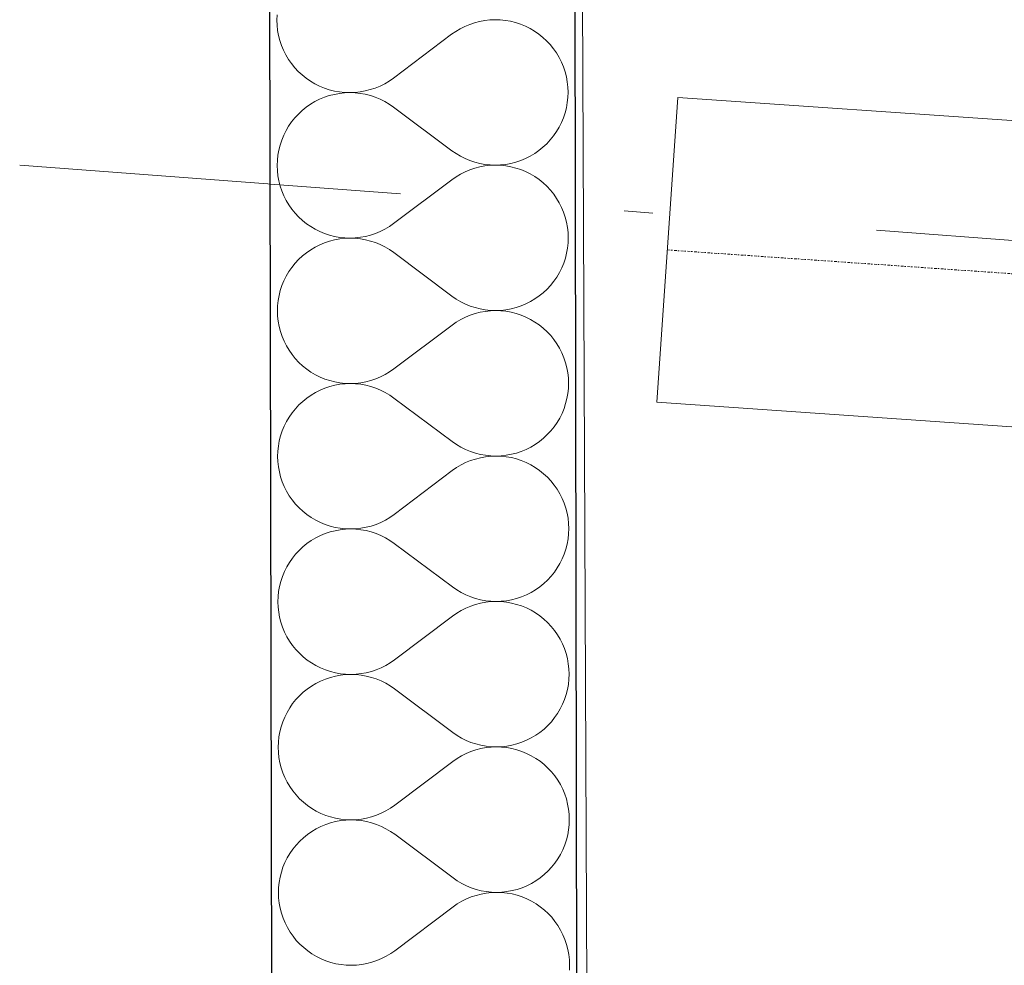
# Model space of a CAD drawing. Header units: millimetres. Extents: x -23738 to 4435, y -2716 to 20653.
# Tile 146 of 160: x -11276 to -10760, y 16552 to 17047. Entities that reach past the tile are written whole.
import ezdxf

# ---------------------------------------------------------------- set-up
doc = ezdxf.new("R2010")
doc.units = ezdxf.units.MM
doc.header["$MEASUREMENT"] = 0
for name, pattern in [('Wipeout_Contour', [1000, 0, -1000]), ('Čerchovaná', [450, 200, -117.5, 15, -117.5]), ('Čerchovaná S', [3.5, 1.5, -0.85, 0.3, -0.85])]:
    doc.linetypes.add(name, pattern=pattern)
for name, color, linetype in [('9._POHLED ZÁPADNÍ_2_Konstrukce - krov', 7, 'Continuous'), ('9._POHLED ZÁPADNÍ_2_Konstrukce - nosné', 7, 'Continuous'), ('9._POHLED ZÁPADNÍ_2_Nové_Konstrukce - nosné', 7, 'Continuous'), ('9._POHLED ZÁPADNÍ_2_Nové_Výplně - Povrchové', 7, 'Continuous'), ('9._POHLED ZÁPADNÍ_2_Nové_Výplně – Řezové', 7, 'Continuous'), ('9._POHLED ZÁPADNÍ_2_Výplně - Povrchové', 7, 'Continuous'), ('9._POHLED ZÁPADNÍ_2_VÝTAH VAR 1', 7, 'Continuous')]:
    doc.layers.add(name, color=color, linetype=linetype)

# ---------------------------------------------------------------- blocks, each defined once
blk = doc.blocks.new('*X21', base_point=(-24533.14, -6254.22))
at = {"layer": '9._POHLED ZÁPADNÍ_2_Nové_Výplně – Řezové', "color": 21, "linetype": 'Continuous', "lineweight": 20, "true_color": 0xffaaaa}
for p, q in [((-11141.04, 17049.66), (-11141.13, 17046.94)), ((-11141.13, 17046.94), (-11141.03, 17044.22)), ((-11037.6, 17045.58), (-11040.18, 17044.71)), ((-11034.97, 17046.25), (-11037.6, 17045.58)), ((-11032.29, 17046.74), (-11034.97, 17046.25)), ((-11029.59, 17047.04), (-11032.29, 17046.74)), ((-11026.87, 17047.15), (-11029.59, 17047.04)), ((-11024.15, 17047.06), (-11026.87, 17047.15)), ((-11021.44, 17046.77), (-11024.15, 17047.06)), ((-11018.77, 17046.29), (-11021.44, 17046.77)), ((-11016.13, 17045.63), (-11018.77, 17046.29)), ((-11013.55, 17044.77), (-11016.13, 17045.63)), ((-11141.03, 17044.22), (-11140.73, 17041.52)), ((-11140.73, 17041.52), (-11140.24, 17038.84)), ((-11047.46, 17041.04), (-11049.69, 17039.49)), ((-11045.12, 17042.44), (-11047.46, 17041.04)), ((-11042.69, 17043.66), (-11045.12, 17042.44)), ((-11040.18, 17044.71), (-11042.69, 17043.66)), ((-11011.03, 17043.74), (-11013.55, 17044.77)), ((-11008.59, 17042.53), (-11011.03, 17043.74)), ((-11006.25, 17041.14), (-11008.59, 17042.53)), ((-11004.01, 17039.6), (-11006.25, 17041.14)), ((-11140.24, 17038.84), (-11139.57, 17036.21)), ((-11139.57, 17036.21), (-11138.7, 17033.63)), ((-11049.69, 17039.49), (-11080.12, 17016.58)), ((-11001.89, 17037.89), (-11004.01, 17039.6)), ((-10999.9, 17036.04), (-11001.89, 17037.89)), ((-10998.04, 17034.06), (-10999.9, 17036.04)), ((-11138.7, 17033.63), (-11137.66, 17031.12)), ((-11137.66, 17031.12), (-11136.43, 17028.69)), ((-10996.33, 17031.94), (-10998.04, 17034.06)), ((-10994.77, 17029.71), (-10996.33, 17031.94)), ((-10993.38, 17027.37), (-10994.77, 17029.71)), ((-11136.43, 17028.69), (-11135.04, 17026.35)), ((-11135.04, 17026.35), (-11133.49, 17024.12)), ((-10992.16, 17024.94), (-10993.38, 17027.37)), ((-10991.11, 17022.43), (-10992.16, 17024.94)), ((-11133.49, 17024.12), (-11131.77, 17022)), ((-11131.77, 17022), (-11129.92, 17020.02)), ((-11129.92, 17020.02), (-11127.92, 17018.17)), ((-10990.25, 17019.85), (-10991.11, 17022.43)), ((-10989.57, 17017.22), (-10990.25, 17019.85)), ((-11127.92, 17018.17), (-11125.8, 17016.46)), ((-11125.8, 17016.46), (-11123.56, 17014.92)), ((-11123.56, 17014.92), (-11121.22, 17013.54)), ((-11084.69, 17013.62), (-11082.35, 17015.02)), ((-11082.35, 17015.02), (-11080.12, 17016.58)), ((-10989.08, 17014.54), (-10989.57, 17017.22)), ((-10988.78, 17011.84), (-10989.08, 17014.54)), ((-11121.22, 17013.54), (-11118.78, 17012.32)), ((-11118.78, 17012.32), (-11116.27, 17011.29)), ((-11116.27, 17011.29), (-11113.68, 17010.43)), ((-11113.68, 17010.43), (-11111.05, 17009.77)), ((-11111.05, 17009.77), (-11108.37, 17009.29)), ((-11108.37, 17009.29), (-11105.66, 17009.01)), ((-11105.66, 17009.01), (-11102.94, 17008.92)), ((-11102.94, 17008.92), (-11100.22, 17009.02)), ((-11100.22, 17009.02), (-11097.52, 17009.32)), ((-11097.52, 17009.32), (-11094.84, 17009.81)), ((-11094.84, 17009.81), (-11092.21, 17010.49)), ((-11092.21, 17010.49), (-11089.63, 17011.35)), ((-11089.63, 17011.35), (-11087.12, 17012.4)), ((-11087.12, 17012.4), (-11084.69, 17013.62)), ((-10988.68, 17009.12), (-10988.78, 17011.84)), ((-10988.77, 17006.4), (-10988.68, 17009.12)), ((-11121.2, 17004.23), (-11123.54, 17002.84)), ((-11118.77, 17005.45), (-11121.2, 17004.23)), ((-11116.26, 17006.5), (-11118.77, 17005.45)), ((-11113.68, 17007.36), (-11116.26, 17006.5)), ((-11111.04, 17008.04), (-11113.68, 17007.36)), ((-11108.37, 17008.52), (-11111.04, 17008.04)), ((-11105.66, 17008.82), (-11108.37, 17008.52)), ((-11102.94, 17008.92), (-11105.66, 17008.82)), ((-11100.22, 17008.82), (-11102.94, 17008.92)), ((-11097.52, 17008.53), (-11100.22, 17008.82)), ((-11094.84, 17008.05), (-11097.52, 17008.53)), ((-11092.2, 17007.38), (-11094.84, 17008.05)), ((-11089.62, 17006.53), (-11092.2, 17007.38)), ((-11087.11, 17005.49), (-11089.62, 17006.53)), ((-11084.67, 17004.27), (-11087.11, 17005.49)), ((-11082.33, 17002.89), (-11084.67, 17004.27)), ((-10989.06, 17003.69), (-10988.77, 17006.4)), ((-11127.89, 16999.58), (-11129.88, 16997.72)), ((-11125.77, 17001.29), (-11127.89, 16999.58)), ((-11123.54, 17002.84), (-11125.77, 17001.29)), ((-11080.1, 17001.34), (-11082.33, 17002.89)), ((-11049.58, 16978.53), (-11080.1, 17001.34)), ((-10990.21, 16998.38), (-10989.54, 17001.02)), ((-10989.54, 17001.02), (-10989.06, 17003.69)), ((-11133.43, 16993.6), (-11134.98, 16991.37)), ((-11131.73, 16995.72), (-11133.43, 16993.6)), ((-11129.88, 16997.72), (-11131.73, 16995.72)), ((-10992.1, 16993.28), (-10991.06, 16995.8)), ((-10991.06, 16995.8), (-10990.21, 16998.38)), ((-11136.36, 16989.02), (-11137.58, 16986.59)), ((-11134.98, 16991.37), (-11136.36, 16989.02)), ((-10996.25, 16986.27), (-10994.7, 16988.5)), ((-10994.7, 16988.5), (-10993.31, 16990.85)), ((-10993.31, 16990.85), (-10992.1, 16993.28)), ((-11138.62, 16984.08), (-11139.47, 16981.49)), ((-11137.58, 16986.59), (-11138.62, 16984.08)), ((-10999.8, 16982.15), (-10997.95, 16984.15)), ((-10997.95, 16984.15), (-10996.25, 16986.27)), ((-11140.14, 16978.86), (-11140.62, 16976.18)), ((-11139.47, 16981.49), (-11140.14, 16978.86)), ((-11049.58, 16978.53), (-11047.34, 16976.98)), ((-11006.14, 16977.03), (-11003.91, 16978.59)), ((-11003.91, 16978.59), (-11001.79, 16980.3)), ((-11001.79, 16980.3), (-10999.8, 16982.15)), ((-11140.9, 16973.47), (-11141, 16970.75)), ((-11140.62, 16976.18), (-11140.9, 16973.47)), ((-11047.34, 16976.98), (-11045, 16975.6)), ((-11045, 16975.6), (-11042.57, 16974.38)), ((-11042.57, 16974.38), (-11040.06, 16973.34)), ((-11040.06, 16973.34), (-11037.47, 16972.49)), ((-11016, 16972.51), (-11013.42, 16973.37)), ((-11013.42, 16973.37), (-11010.91, 16974.42)), ((-11010.91, 16974.42), (-11008.48, 16975.64)), ((-11008.48, 16975.64), (-11006.14, 16977.03)), ((-11141, 16970.75), (-11140.89, 16968.03)), ((-11140.89, 16968.03), (-11140.6, 16965.33)), ((-11040.05, 16968.52), (-11042.56, 16967.47)), ((-11037.47, 16969.39), (-11040.05, 16968.52)), ((-11037.47, 16972.49), (-11034.84, 16971.82)), ((-11034.83, 16970.06), (-11037.47, 16969.39)), ((-11034.84, 16971.82), (-11032.16, 16971.34)), ((-11032.16, 16970.55), (-11034.83, 16970.06)), ((-11032.16, 16971.34), (-11029.45, 16971.05)), ((-11029.45, 16970.85), (-11032.16, 16970.55)), ((-11029.45, 16971.05), (-11026.73, 16970.96)), ((-11026.73, 16970.96), (-11029.45, 16970.85)), ((-11026.73, 16970.96), (-11024.02, 16971.06)), ((-11024.02, 16970.86), (-11026.73, 16970.96)), ((-11024.02, 16971.06), (-11021.31, 16971.35)), ((-11021.31, 16970.58), (-11024.02, 16970.86)), ((-11021.31, 16971.35), (-11018.63, 16971.84)), ((-11018.63, 16970.1), (-11021.31, 16970.58)), ((-11018.63, 16971.84), (-11016, 16972.51)), ((-11015.99, 16969.44), (-11018.63, 16970.1)), ((-11013.41, 16968.58), (-11015.99, 16969.44)), ((-11010.89, 16967.55), (-11013.41, 16968.58)), ((-11140.6, 16965.33), (-11140.11, 16962.65)), ((-11140.11, 16962.65), (-11139.43, 16960.02)), ((-11049.55, 16963.3), (-11079.99, 16940.38)), ((-11047.32, 16964.85), (-11049.55, 16963.3)), ((-11044.99, 16966.25), (-11047.32, 16964.85)), ((-11042.56, 16967.47), (-11044.99, 16966.25)), ((-11008.46, 16966.34), (-11010.89, 16967.55)), ((-11006.12, 16964.95), (-11008.46, 16966.34)), ((-11003.88, 16963.41), (-11006.12, 16964.95)), ((-11001.76, 16961.7), (-11003.88, 16963.41)), ((-11139.43, 16960.02), (-11138.57, 16957.44)), ((-11138.57, 16957.44), (-11137.52, 16954.93)), ((-10999.76, 16959.85), (-11001.76, 16961.7)), ((-10997.9, 16957.87), (-10999.76, 16959.85)), ((-10996.19, 16955.75), (-10997.9, 16957.87)), ((-11137.52, 16954.93), (-11136.3, 16952.5)), ((-11136.3, 16952.5), (-11134.91, 16950.16)), ((-10994.64, 16953.52), (-10996.19, 16955.75)), ((-10993.24, 16951.18), (-10994.64, 16953.52)), ((-11134.91, 16950.16), (-11133.35, 16947.93)), ((-11133.35, 16947.93), (-11131.64, 16945.81)), ((-10992.02, 16948.75), (-10993.24, 16951.18)), ((-10990.97, 16946.24), (-10992.02, 16948.75)), ((-11131.64, 16945.81), (-11129.78, 16943.83)), ((-11129.78, 16943.83), (-11127.79, 16941.98)), ((-11127.79, 16941.98), (-11125.66, 16940.27)), ((-10990.11, 16943.66), (-10990.97, 16946.24)), ((-10989.43, 16941.03), (-10990.11, 16943.66)), ((-11125.66, 16940.27), (-11123.43, 16938.73)), ((-11123.43, 16938.73), (-11121.08, 16937.34)), ((-11121.08, 16937.34), (-11118.65, 16936.13)), ((-11086.99, 16936.21), (-11084.56, 16937.43)), ((-11084.56, 16937.43), (-11082.22, 16938.83)), ((-11082.22, 16938.83), (-11079.99, 16940.38)), ((-10988.94, 16938.35), (-10989.43, 16941.03)), ((-10988.65, 16935.65), (-10988.94, 16938.35)), ((-11118.65, 16936.13), (-11116.13, 16935.1)), ((-11116.13, 16935.1), (-11113.55, 16934.24)), ((-11113.55, 16934.24), (-11110.91, 16933.58)), ((-11110.91, 16931.84), (-11113.54, 16931.17)), ((-11110.91, 16933.58), (-11108.23, 16933.1)), ((-11108.23, 16932.33), (-11110.91, 16931.84)), ((-11108.23, 16933.1), (-11105.53, 16932.82)), ((-11105.53, 16932.62), (-11108.23, 16932.33)), ((-11105.53, 16932.82), (-11102.81, 16932.73)), ((-11102.81, 16932.73), (-11105.53, 16932.62)), ((-11102.81, 16932.73), (-11100.09, 16932.83)), ((-11100.09, 16932.63), (-11102.81, 16932.73)), ((-11100.09, 16932.83), (-11097.39, 16933.13)), ((-11097.38, 16932.34), (-11100.09, 16932.63)), ((-11097.39, 16933.13), (-11094.71, 16933.62)), ((-11094.71, 16931.86), (-11097.38, 16932.34)), ((-11094.71, 16933.62), (-11092.08, 16934.3)), ((-11092.07, 16931.19), (-11094.71, 16931.86)), ((-11092.08, 16934.3), (-11089.5, 16935.16)), ((-11089.5, 16935.16), (-11086.99, 16936.21)), ((-10988.55, 16932.93), (-10988.65, 16935.65)), ((-10988.64, 16930.21), (-10988.55, 16932.93)), ((-11123.4, 16926.65), (-11125.64, 16925.09)), ((-11121.07, 16928.04), (-11123.4, 16926.65)), ((-11118.64, 16929.26), (-11121.07, 16928.04)), ((-11116.12, 16930.31), (-11118.64, 16929.26)), ((-11113.54, 16931.17), (-11116.12, 16930.31)), ((-11089.49, 16930.34), (-11092.07, 16931.19)), ((-11086.97, 16929.3), (-11089.49, 16930.34)), ((-11084.54, 16928.08), (-11086.97, 16929.3)), ((-11082.2, 16926.7), (-11084.54, 16928.08)), ((-11079.96, 16925.15), (-11082.2, 16926.7)), ((-10989.4, 16924.83), (-10988.93, 16927.5)), ((-10988.93, 16927.5), (-10988.64, 16930.21)), ((-11129.74, 16921.53), (-11131.59, 16919.53)), ((-11127.75, 16923.38), (-11129.74, 16921.53)), ((-11125.64, 16925.09), (-11127.75, 16923.38)), ((-11049.45, 16902.34), (-11079.96, 16925.15)), ((-10990.93, 16919.61), (-10990.07, 16922.19)), ((-10990.07, 16922.19), (-10989.4, 16924.83)), ((-11133.3, 16917.41), (-11134.84, 16915.18)), ((-11131.59, 16919.53), (-11133.3, 16917.41)), ((-10993.18, 16914.66), (-10991.96, 16917.09)), ((-10991.96, 16917.09), (-10990.93, 16919.61)), ((-11136.23, 16912.83), (-11137.44, 16910.4)), ((-11134.84, 16915.18), (-11136.23, 16912.83)), ((-10996.11, 16910.08), (-10994.56, 16912.31)), ((-10994.56, 16912.31), (-10993.18, 16914.66)), ((-11138.48, 16907.88), (-11139.34, 16905.3)), ((-11137.44, 16910.4), (-11138.48, 16907.88)), ((-11001.65, 16904.11), (-10999.67, 16905.96)), ((-10999.67, 16905.96), (-10997.82, 16907.96)), ((-10997.82, 16907.96), (-10996.11, 16910.08)), ((-11140, 16902.66), (-11140.48, 16899.99)), ((-11139.34, 16905.3), (-11140, 16902.66)), ((-11049.45, 16902.34), (-11047.21, 16900.79)), ((-11047.21, 16900.79), (-11044.87, 16899.41)), ((-11008.34, 16899.45), (-11006, 16900.84)), ((-11006, 16900.84), (-11003.77, 16902.4)), ((-11003.77, 16902.4), (-11001.65, 16904.11)), ((-11140.77, 16897.28), (-11140.86, 16894.56)), ((-11140.48, 16899.99), (-11140.77, 16897.28)), ((-11044.87, 16899.41), (-11042.43, 16898.19)), ((-11042.43, 16898.19), (-11039.92, 16897.15)), ((-11039.92, 16897.15), (-11037.34, 16896.3)), ((-11037.34, 16896.3), (-11034.7, 16895.63)), ((-11034.7, 16895.63), (-11032.02, 16895.15)), ((-11021.18, 16895.16), (-11018.5, 16895.65)), ((-11018.5, 16895.65), (-11015.86, 16896.32)), ((-11015.86, 16896.32), (-11013.28, 16897.18)), ((-11013.28, 16897.18), (-11010.77, 16898.23)), ((-11010.77, 16898.23), (-11008.34, 16899.45)), ((-11140.86, 16894.56), (-11140.76, 16891.84)), ((-11140.76, 16891.84), (-11140.46, 16889.14)), ((-11042.42, 16891.28), (-11044.85, 16890.06)), ((-11039.91, 16892.33), (-11042.42, 16891.28)), ((-11037.33, 16893.19), (-11039.91, 16892.33)), ((-11034.7, 16893.87), (-11037.33, 16893.19)), ((-11032.02, 16894.36), (-11034.7, 16893.87)), ((-11032.02, 16895.15), (-11029.32, 16894.86)), ((-11029.32, 16894.66), (-11032.02, 16894.36)), ((-11029.32, 16894.86), (-11026.6, 16894.76)), ((-11026.6, 16894.76), (-11029.32, 16894.66)), ((-11026.6, 16894.76), (-11023.88, 16894.87)), ((-11023.88, 16894.67), (-11026.6, 16894.76)), ((-11023.88, 16894.87), (-11021.18, 16895.16)), ((-11021.17, 16894.39), (-11023.88, 16894.67)), ((-11018.5, 16893.91), (-11021.17, 16894.39)), ((-11015.86, 16893.25), (-11018.5, 16893.91)), ((-11013.28, 16892.39), (-11015.86, 16893.25)), ((-11010.76, 16891.36), (-11013.28, 16892.39)), ((-11008.32, 16890.15), (-11010.76, 16891.36)), ((-11140.46, 16889.14), (-11139.97, 16886.46)), ((-11139.97, 16886.46), (-11139.3, 16883.83)), ((-11049.42, 16887.11), (-11079.85, 16864.19)), ((-11047.19, 16888.66), (-11049.42, 16887.11)), ((-11044.85, 16890.06), (-11047.19, 16888.66)), ((-11005.98, 16888.76), (-11008.32, 16890.15)), ((-11003.74, 16887.22), (-11005.98, 16888.76)), ((-11001.62, 16885.51), (-11003.74, 16887.22)), ((-10999.63, 16883.66), (-11001.62, 16885.51)), ((-11139.3, 16883.83), (-11138.43, 16881.25)), ((-11138.43, 16881.25), (-11137.39, 16878.74)), ((-10997.77, 16881.68), (-10999.63, 16883.66)), ((-10996.06, 16879.56), (-10997.77, 16881.68)), ((-11137.39, 16878.74), (-11136.16, 16876.31)), ((-11136.16, 16876.31), (-11134.77, 16873.97)), ((-10994.5, 16877.33), (-10996.06, 16879.56)), ((-10993.11, 16874.99), (-10994.5, 16877.33)), ((-10991.89, 16872.56), (-10993.11, 16874.99)), ((-11134.77, 16873.97), (-11133.22, 16871.74)), ((-11133.22, 16871.74), (-11131.5, 16869.62)), ((-10990.84, 16870.05), (-10991.89, 16872.56)), ((-10989.98, 16867.47), (-10990.84, 16870.05)), ((-11131.5, 16869.62), (-11129.65, 16867.64)), ((-11129.65, 16867.64), (-11127.65, 16865.79)), ((-11127.65, 16865.79), (-11125.53, 16864.08)), ((-10989.3, 16864.84), (-10989.98, 16867.47)), ((-10988.81, 16862.16), (-10989.3, 16864.84)), ((-11125.53, 16864.08), (-11123.29, 16862.54)), ((-11123.29, 16862.54), (-11120.95, 16861.15)), ((-11120.95, 16861.15), (-11118.51, 16859.94)), ((-11118.51, 16859.94), (-11116, 16858.91)), ((-11089.36, 16858.97), (-11086.85, 16860.02)), ((-11086.85, 16860.02), (-11084.42, 16861.24)), ((-11084.42, 16861.24), (-11082.08, 16862.64)), ((-11082.08, 16862.64), (-11079.85, 16864.19)), ((-10988.51, 16859.46), (-10988.81, 16862.16)), ((-10988.41, 16856.74), (-10988.51, 16859.46)), ((-11116, 16858.91), (-11113.41, 16858.05)), ((-11113.41, 16854.98), (-11115.99, 16854.12)), ((-11113.41, 16858.05), (-11110.78, 16857.39)), ((-11110.77, 16855.65), (-11113.41, 16854.98)), ((-11110.78, 16857.39), (-11108.1, 16856.91)), ((-11108.1, 16856.14), (-11110.77, 16855.65)), ((-11108.1, 16856.91), (-11105.39, 16856.63)), ((-11105.39, 16856.43), (-11108.1, 16856.14)), ((-11105.39, 16856.63), (-11102.67, 16856.53)), ((-11102.67, 16856.53), (-11105.39, 16856.43)), ((-11102.67, 16856.53), (-11099.95, 16856.64)), ((-11099.95, 16856.44), (-11102.67, 16856.53)), ((-11099.95, 16856.64), (-11097.25, 16856.94)), ((-11097.25, 16856.15), (-11099.95, 16856.44)), ((-11097.25, 16856.94), (-11094.57, 16857.43)), ((-11094.57, 16855.67), (-11097.25, 16856.15)), ((-11094.57, 16857.43), (-11091.94, 16858.11)), ((-11091.93, 16855), (-11094.57, 16855.67)), ((-11091.94, 16858.11), (-11089.36, 16858.97)), ((-11089.35, 16854.15), (-11091.93, 16855)), ((-10988.5, 16854.02), (-10988.41, 16856.74)), ((-11123.27, 16850.46), (-11125.5, 16848.9)), ((-11120.93, 16851.85), (-11123.27, 16850.46)), ((-11118.5, 16853.07), (-11120.93, 16851.85)), ((-11115.99, 16854.12), (-11118.5, 16853.07)), ((-11086.84, 16853.11), (-11089.35, 16854.15)), ((-11084.4, 16851.89), (-11086.84, 16853.11)), ((-11082.06, 16850.51), (-11084.4, 16851.89)), ((-11079.83, 16848.96), (-11082.06, 16850.51)), ((-10989.27, 16848.63), (-10988.79, 16851.31)), ((-10988.79, 16851.31), (-10988.5, 16854.02)), ((-11129.61, 16845.34), (-11131.46, 16843.34)), ((-11127.62, 16847.19), (-11129.61, 16845.34)), ((-11125.5, 16848.9), (-11127.62, 16847.19)), ((-11049.31, 16826.15), (-11079.83, 16848.96)), ((-10990.79, 16843.42), (-10989.94, 16846)), ((-10989.94, 16846), (-10989.27, 16848.63)), ((-11134.71, 16838.99), (-11136.09, 16836.64)), ((-11133.16, 16841.22), (-11134.71, 16838.99)), ((-11131.46, 16843.34), (-11133.16, 16841.22)), ((-10993.04, 16838.47), (-10991.83, 16840.9)), ((-10991.83, 16840.9), (-10990.79, 16843.42)), ((-11137.31, 16834.21), (-11138.35, 16831.69)), ((-11136.09, 16836.64), (-11137.31, 16834.21)), ((-10997.68, 16831.77), (-10995.98, 16833.89)), ((-10995.98, 16833.89), (-10994.43, 16836.12)), ((-10994.43, 16836.12), (-10993.04, 16838.47)), ((-11139.2, 16829.11), (-11139.87, 16826.47)), ((-11138.35, 16831.69), (-11139.2, 16829.11)), ((-11001.52, 16827.91), (-10999.53, 16829.77)), ((-10999.53, 16829.77), (-10997.68, 16831.77)), ((-11140.35, 16823.8), (-11140.63, 16821.09)), ((-11139.87, 16826.47), (-11140.35, 16823.8)), ((-11049.31, 16826.15), (-11047.07, 16824.6)), ((-11047.07, 16824.6), (-11044.73, 16823.22)), ((-11008.21, 16823.26), (-11005.87, 16824.65)), ((-11005.87, 16824.65), (-11003.64, 16826.2)), ((-11003.64, 16826.2), (-11001.52, 16827.91)), ((-11140.63, 16821.09), (-11140.73, 16818.37)), ((-11140.73, 16818.37), (-11140.62, 16815.65)), ((-11044.73, 16823.22), (-11042.3, 16822)), ((-11042.3, 16822), (-11039.79, 16820.96)), ((-11039.79, 16820.96), (-11037.2, 16820.11)), ((-11037.2, 16820.11), (-11034.57, 16819.44)), ((-11034.57, 16819.44), (-11031.89, 16818.96)), ((-11031.89, 16818.17), (-11034.56, 16817.68)), ((-11031.89, 16818.96), (-11029.18, 16818.67)), ((-11029.18, 16818.47), (-11031.89, 16818.17)), ((-11029.18, 16818.67), (-11026.46, 16818.57)), ((-11026.46, 16818.57), (-11029.18, 16818.47)), ((-11026.46, 16818.57), (-11023.75, 16818.67)), ((-11023.75, 16818.48), (-11026.46, 16818.57)), ((-11023.75, 16818.67), (-11021.04, 16818.97)), ((-11021.04, 16818.2), (-11023.75, 16818.48)), ((-11021.04, 16818.97), (-11018.36, 16819.46)), ((-11018.36, 16817.72), (-11021.04, 16818.2)), ((-11018.36, 16819.46), (-11015.73, 16820.13)), ((-11015.73, 16820.13), (-11013.15, 16820.99)), ((-11013.15, 16820.99), (-11010.64, 16822.04)), ((-11010.64, 16822.04), (-11008.21, 16823.26)), ((-11140.62, 16815.65), (-11140.33, 16812.95)), ((-11044.72, 16813.87), (-11047.05, 16812.47)), ((-11042.29, 16815.09), (-11044.72, 16813.87)), ((-11039.78, 16816.14), (-11042.29, 16815.09)), ((-11037.2, 16817), (-11039.78, 16816.14)), ((-11034.56, 16817.68), (-11037.2, 16817)), ((-11015.72, 16817.06), (-11018.36, 16817.72)), ((-11013.14, 16816.2), (-11015.72, 16817.06)), ((-11010.62, 16815.17), (-11013.14, 16816.2)), ((-11008.19, 16813.96), (-11010.62, 16815.17)), ((-11005.85, 16812.57), (-11008.19, 16813.96)), ((-11140.33, 16812.95), (-11139.84, 16810.27)), ((-11139.84, 16810.27), (-11139.16, 16807.64)), ((-11049.28, 16810.92), (-11079.72, 16788)), ((-11047.05, 16812.47), (-11049.28, 16810.92)), ((-11003.61, 16811.03), (-11005.85, 16812.57)), ((-11001.49, 16809.32), (-11003.61, 16811.03)), ((-10999.49, 16807.47), (-11001.49, 16809.32)), ((-11139.16, 16807.64), (-11138.3, 16805.06)), ((-11138.3, 16805.06), (-11137.25, 16802.55)), ((-10997.63, 16805.49), (-10999.49, 16807.47)), ((-10995.92, 16803.37), (-10997.63, 16805.49)), ((-10994.37, 16801.14), (-10995.92, 16803.37)), ((-11137.25, 16802.55), (-11136.03, 16800.12)), ((-11136.03, 16800.12), (-11134.64, 16797.78)), ((-11134.64, 16797.78), (-11133.08, 16795.55)), ((-10992.97, 16798.8), (-10994.37, 16801.14)), ((-10991.75, 16796.37), (-10992.97, 16798.8)), ((-11133.08, 16795.55), (-11131.37, 16793.43)), ((-11131.37, 16793.43), (-11129.51, 16791.45)), ((-10990.7, 16793.86), (-10991.75, 16796.37)), ((-10989.84, 16791.28), (-10990.7, 16793.86)), ((-11129.51, 16791.45), (-11127.52, 16789.6)), ((-11127.52, 16789.6), (-11125.39, 16787.89)), ((-11125.39, 16787.89), (-11123.16, 16786.35)), ((-11081.95, 16786.45), (-11079.72, 16788)), ((-10989.16, 16788.65), (-10989.84, 16791.28)), ((-10988.67, 16785.97), (-10989.16, 16788.65)), ((-11123.16, 16786.35), (-11120.81, 16784.96)), ((-11120.81, 16784.96), (-11118.38, 16783.75)), ((-11118.38, 16783.75), (-11115.86, 16782.72)), ((-11115.86, 16782.72), (-11113.28, 16781.86)), ((-11091.81, 16781.91), (-11089.23, 16782.78)), ((-11089.23, 16782.78), (-11086.72, 16783.83)), ((-11086.72, 16783.83), (-11084.29, 16785.05)), ((-11084.29, 16785.05), (-11081.95, 16786.45)), ((-10988.38, 16783.27), (-10988.67, 16785.97)), ((-10988.28, 16780.55), (-10988.38, 16783.27)), ((-11115.85, 16777.93), (-11118.37, 16776.88)), ((-11113.27, 16778.79), (-11115.85, 16777.93)), ((-11113.28, 16781.86), (-11110.64, 16781.2)), ((-11110.64, 16779.46), (-11113.27, 16778.79)), ((-11110.64, 16781.2), (-11107.96, 16780.72)), ((-11107.96, 16779.95), (-11110.64, 16779.46)), ((-11107.96, 16780.72), (-11105.26, 16780.44)), ((-11105.26, 16780.24), (-11107.96, 16779.95)), ((-11105.26, 16780.44), (-11102.54, 16780.34)), ((-11102.54, 16780.34), (-11105.26, 16780.24)), ((-11102.54, 16780.34), (-11099.82, 16780.45)), ((-11099.82, 16780.25), (-11102.54, 16780.34)), ((-11099.82, 16780.45), (-11097.12, 16780.75)), ((-11097.11, 16779.96), (-11099.82, 16780.25)), ((-11097.12, 16780.75), (-11094.44, 16781.24)), ((-11094.44, 16779.48), (-11097.11, 16779.96)), ((-11094.44, 16781.24), (-11091.81, 16781.91)), ((-11091.8, 16778.81), (-11094.44, 16779.48)), ((-11089.22, 16777.96), (-11091.8, 16778.81)), ((-11086.7, 16776.92), (-11089.22, 16777.96)), ((-10988.66, 16775.12), (-10988.37, 16777.83)), ((-10988.37, 16777.83), (-10988.28, 16780.55)), ((-11125.37, 16772.71), (-11127.48, 16771)), ((-11123.13, 16774.27), (-11125.37, 16772.71)), ((-11120.8, 16775.66), (-11123.13, 16774.27)), ((-11118.37, 16776.88), (-11120.8, 16775.66)), ((-11084.27, 16775.7), (-11086.7, 16776.92)), ((-11081.93, 16774.32), (-11084.27, 16775.7)), ((-11079.69, 16772.77), (-11081.93, 16774.32)), ((-11049.18, 16749.96), (-11079.69, 16772.77)), ((-10989.8, 16769.81), (-10989.13, 16772.44)), ((-10989.13, 16772.44), (-10988.66, 16775.12)), ((-11131.32, 16767.15), (-11133.03, 16765.03)), ((-11129.47, 16769.15), (-11131.32, 16767.15)), ((-11127.48, 16771), (-11129.47, 16769.15)), ((-10991.69, 16764.71), (-10990.66, 16767.22)), ((-10990.66, 16767.22), (-10989.8, 16769.81)), ((-11134.57, 16762.8), (-11135.96, 16760.45)), ((-11133.03, 16765.03), (-11134.57, 16762.8)), ((-10994.29, 16759.93), (-10992.91, 16762.27)), ((-10992.91, 16762.27), (-10991.69, 16764.71)), ((-11137.17, 16758.02), (-11138.21, 16755.5)), ((-11135.96, 16760.45), (-11137.17, 16758.02)), ((-10997.54, 16755.58), (-10995.84, 16757.7)), ((-10995.84, 16757.7), (-10994.29, 16759.93)), ((-11139.06, 16752.92), (-11139.73, 16750.28)), ((-11138.21, 16755.5), (-11139.06, 16752.92)), ((-11003.5, 16750.01), (-11001.38, 16751.72)), ((-11001.38, 16751.72), (-10999.4, 16753.58)), ((-10999.4, 16753.58), (-10997.54, 16755.58)), ((-11140.21, 16747.61), (-11140.5, 16744.9)), ((-11139.73, 16750.28), (-11140.21, 16747.61)), ((-11049.18, 16749.96), (-11046.94, 16748.41)), ((-11046.94, 16748.41), (-11044.6, 16747.03)), ((-11044.6, 16747.03), (-11042.16, 16745.81)), ((-11010.5, 16745.85), (-11008.07, 16747.07)), ((-11008.07, 16747.07), (-11005.73, 16748.46)), ((-11005.73, 16748.46), (-11003.5, 16750.01)), ((-11140.5, 16744.9), (-11140.59, 16742.18)), ((-11140.59, 16742.18), (-11140.49, 16739.46)), ((-11042.16, 16745.81), (-11039.65, 16744.77)), ((-11039.65, 16744.77), (-11037.07, 16743.92)), ((-11037.07, 16743.92), (-11034.43, 16743.25)), ((-11034.43, 16741.49), (-11037.06, 16740.81)), ((-11034.43, 16743.25), (-11031.75, 16742.77)), ((-11031.75, 16741.98), (-11034.43, 16741.49)), ((-11031.75, 16742.77), (-11029.05, 16742.48)), ((-11029.05, 16742.28), (-11031.75, 16741.98)), ((-11029.05, 16742.48), (-11026.33, 16742.38)), ((-11026.33, 16742.38), (-11029.05, 16742.28)), ((-11026.33, 16742.38), (-11023.61, 16742.48)), ((-11023.61, 16742.29), (-11026.33, 16742.38)), ((-11023.61, 16742.48), (-11020.91, 16742.78)), ((-11020.9, 16742.01), (-11023.61, 16742.29)), ((-11020.91, 16742.78), (-11018.23, 16743.26)), ((-11018.23, 16741.53), (-11020.9, 16742.01)), ((-11018.23, 16743.26), (-11015.59, 16743.94)), ((-11015.59, 16740.87), (-11018.23, 16741.53)), ((-11015.59, 16743.94), (-11013.01, 16744.8)), ((-11013.01, 16740.01), (-11015.59, 16740.87)), ((-11013.01, 16744.8), (-11010.5, 16745.85)), ((-11140.49, 16739.46), (-11140.19, 16736.76)), ((-11140.19, 16736.76), (-11139.7, 16734.08)), ((-11046.92, 16736.28), (-11049.15, 16734.72)), ((-11044.58, 16737.68), (-11046.92, 16736.28)), ((-11042.15, 16738.9), (-11044.58, 16737.68)), ((-11039.64, 16739.95), (-11042.15, 16738.9)), ((-11037.06, 16740.81), (-11039.64, 16739.95)), ((-11010.49, 16738.98), (-11013.01, 16740.01)), ((-11008.05, 16737.76), (-11010.49, 16738.98)), ((-11005.71, 16736.38), (-11008.05, 16737.76)), ((-11003.47, 16734.83), (-11005.71, 16736.38)), ((-11139.7, 16734.08), (-11139.03, 16731.45)), ((-11139.03, 16731.45), (-11138.16, 16728.87)), ((-11049.15, 16734.72), (-11079.58, 16711.81)), ((-11001.35, 16733.13), (-11003.47, 16734.83)), ((-10999.36, 16731.28), (-11001.35, 16733.13)), ((-10997.5, 16729.3), (-10999.36, 16731.28)), ((-11138.16, 16728.87), (-11137.12, 16726.36)), ((-11137.12, 16726.36), (-11135.89, 16723.93)), ((-10995.79, 16727.18), (-10997.5, 16729.3)), ((-10994.23, 16724.95), (-10995.79, 16727.18)), ((-11135.89, 16723.93), (-11134.5, 16721.59)), ((-11134.5, 16721.59), (-11132.95, 16719.36)), ((-10992.84, 16722.61), (-10994.23, 16724.95)), ((-10991.62, 16720.18), (-10992.84, 16722.61)), ((-11132.95, 16719.36), (-11131.23, 16717.24)), ((-11131.23, 16717.24), (-11129.38, 16715.26)), ((-11129.38, 16715.26), (-11127.38, 16713.41)), ((-10990.57, 16717.67), (-10991.62, 16720.18)), ((-10989.71, 16715.09), (-10990.57, 16717.67)), ((-10989.03, 16712.46), (-10989.71, 16715.09)), ((-11127.38, 16713.41), (-11125.26, 16711.7)), ((-11125.26, 16711.7), (-11123.02, 16710.16)), ((-11123.02, 16710.16), (-11120.68, 16708.77)), ((-11084.15, 16708.86), (-11081.81, 16710.26)), ((-11081.81, 16710.26), (-11079.58, 16711.81)), ((-10988.54, 16709.78), (-10989.03, 16712.46)), ((-11120.68, 16708.77), (-11118.24, 16707.56)), ((-11118.24, 16707.56), (-11115.73, 16706.53)), ((-11115.73, 16706.53), (-11113.14, 16705.67)), ((-11113.14, 16705.67), (-11110.51, 16705.01)), ((-11110.51, 16705.01), (-11107.83, 16704.53)), ((-11096.98, 16704.56), (-11094.3, 16705.04)), ((-11094.3, 16705.04), (-11091.67, 16705.72)), ((-11091.67, 16705.72), (-11089.09, 16706.59)), ((-11089.09, 16706.59), (-11086.58, 16707.64)), ((-11086.58, 16707.64), (-11084.15, 16708.86)), ((-10988.24, 16707.08), (-10988.54, 16709.78)), ((-10988.14, 16704.36), (-10988.24, 16707.08)), ((-11118.23, 16700.69), (-11120.66, 16699.47)), ((-11115.72, 16701.74), (-11118.23, 16700.69)), ((-11113.14, 16702.6), (-11115.72, 16701.74)), ((-11110.5, 16703.27), (-11113.14, 16702.6)), ((-11107.83, 16703.76), (-11110.5, 16703.27)), ((-11107.83, 16704.53), (-11105.12, 16704.24)), ((-11105.12, 16704.05), (-11107.83, 16703.76)), ((-11105.12, 16704.24), (-11102.4, 16704.15)), ((-11102.4, 16704.15), (-11105.12, 16704.05)), ((-11102.4, 16704.15), (-11099.68, 16704.26)), ((-11099.68, 16704.06), (-11102.4, 16704.15)), ((-11099.68, 16704.26), (-11096.98, 16704.56)), ((-11096.98, 16703.77), (-11099.68, 16704.06)), ((-11094.3, 16703.29), (-11096.98, 16703.77)), ((-11091.66, 16702.62), (-11094.3, 16703.29)), ((-11089.08, 16701.77), (-11091.66, 16702.62)), ((-11086.57, 16700.73), (-11089.08, 16701.77)), ((-11084.13, 16699.51), (-11086.57, 16700.73)), ((-10988.52, 16698.93), (-10988.23, 16701.64)), ((-10988.23, 16701.64), (-10988.14, 16704.36)), ((-11127.35, 16694.81), (-11129.34, 16692.96)), ((-11125.23, 16696.52), (-11127.35, 16694.81)), ((-11123, 16698.08), (-11125.23, 16696.52)), ((-11120.66, 16699.47), (-11123, 16698.08)), ((-11081.79, 16698.13), (-11084.13, 16699.51)), ((-11079.56, 16696.58), (-11081.79, 16698.13)), ((-11049.04, 16673.77), (-11079.56, 16696.58)), ((-10989.67, 16693.62), (-10989, 16696.25)), ((-10989, 16696.25), (-10988.52, 16698.93)), ((-11131.19, 16690.96), (-11132.89, 16688.84)), ((-11129.34, 16692.96), (-11131.19, 16690.96)), ((-10991.56, 16688.52), (-10990.52, 16691.03)), ((-10990.52, 16691.03), (-10989.67, 16693.62)), ((-11135.82, 16684.26), (-11137.04, 16681.83)), ((-11134.44, 16686.61), (-11135.82, 16684.26)), ((-11132.89, 16688.84), (-11134.44, 16686.61)), ((-10994.16, 16683.74), (-10992.77, 16686.08)), ((-10992.77, 16686.08), (-10991.56, 16688.52)), ((-11138.07, 16679.31), (-11138.93, 16676.73)), ((-11137.04, 16681.83), (-11138.07, 16679.31)), ((-10999.26, 16677.39), (-10997.41, 16679.38)), ((-10997.41, 16679.38), (-10995.71, 16681.51)), ((-10995.71, 16681.51), (-10994.16, 16683.74)), ((-11139.6, 16674.09), (-11140.08, 16671.42)), ((-11138.93, 16676.73), (-11139.6, 16674.09)), ((-11005.6, 16672.27), (-11003.37, 16673.82)), ((-11003.37, 16673.82), (-11001.25, 16675.53)), ((-11001.25, 16675.53), (-10999.26, 16677.39)), ((-11140.36, 16668.71), (-11140.46, 16665.99)), ((-11140.08, 16671.42), (-11140.36, 16668.71)), ((-11049.04, 16673.77), (-11046.8, 16672.22)), ((-11046.8, 16672.22), (-11044.46, 16670.84)), ((-11044.46, 16670.84), (-11042.03, 16669.62)), ((-11042.03, 16669.62), (-11039.51, 16668.58)), ((-11012.88, 16668.61), (-11010.37, 16669.66)), ((-11010.37, 16669.66), (-11007.94, 16670.88)), ((-11007.94, 16670.88), (-11005.6, 16672.27)), ((-11140.46, 16665.99), (-11140.35, 16663.27)), ((-11039.51, 16663.76), (-11042.02, 16662.71)), ((-11039.51, 16668.58), (-11036.93, 16667.73)), ((-11036.93, 16664.62), (-11039.51, 16663.76)), ((-11036.93, 16667.73), (-11034.3, 16667.06)), ((-11034.29, 16665.3), (-11036.93, 16664.62)), ((-11034.3, 16667.06), (-11031.62, 16666.58)), ((-11031.62, 16665.79), (-11034.29, 16665.3)), ((-11031.62, 16666.58), (-11028.91, 16666.29)), ((-11028.91, 16666.09), (-11031.62, 16665.79)), ((-11028.91, 16666.29), (-11026.19, 16666.19)), ((-11026.19, 16666.19), (-11028.91, 16666.09)), ((-11026.19, 16666.19), (-11023.48, 16666.29)), ((-11023.48, 16666.1), (-11026.19, 16666.19)), ((-11023.48, 16666.29), (-11020.77, 16666.59)), ((-11020.77, 16665.82), (-11023.48, 16666.1)), ((-11020.77, 16666.59), (-11018.09, 16667.07)), ((-11018.09, 16665.34), (-11020.77, 16665.82)), ((-11018.09, 16667.07), (-11015.46, 16667.75)), ((-11015.45, 16664.68), (-11018.09, 16665.34)), ((-11015.46, 16667.75), (-11012.88, 16668.61)), ((-11012.87, 16663.82), (-11015.45, 16664.68)), ((-11010.35, 16662.79), (-11012.87, 16663.82)), ((-11140.35, 16663.27), (-11140.06, 16660.57)), ((-11140.06, 16660.57), (-11139.57, 16657.89)), ((-11049.01, 16658.53), (-11079.45, 16635.62)), ((-11046.78, 16660.09), (-11049.01, 16658.53)), ((-11044.45, 16661.49), (-11046.78, 16660.09)), ((-11042.02, 16662.71), (-11044.45, 16661.49)), ((-11007.92, 16661.57), (-11010.35, 16662.79)), ((-11005.58, 16660.19), (-11007.92, 16661.57)), ((-11003.34, 16658.64), (-11005.58, 16660.19)), ((-11001.22, 16656.94), (-11003.34, 16658.64)), ((-11139.57, 16657.89), (-11138.89, 16655.26)), ((-11138.89, 16655.26), (-11138.03, 16652.68)), ((-10999.22, 16655.09), (-11001.22, 16656.94)), ((-10997.36, 16653.11), (-10999.22, 16655.09)), ((-11138.03, 16652.68), (-11136.98, 16650.17)), ((-11136.98, 16650.17), (-11135.76, 16647.74)), ((-10995.65, 16650.99), (-10997.36, 16653.11)), ((-10994.1, 16648.76), (-10995.65, 16650.99)), ((-10992.7, 16646.42), (-10994.1, 16648.76)), ((-11135.76, 16647.74), (-11134.37, 16645.4)), ((-11134.37, 16645.4), (-11132.81, 16643.17)), ((-11132.81, 16643.17), (-11131.1, 16641.05)), ((-10991.48, 16643.99), (-10992.7, 16646.42)), ((-10990.43, 16641.48), (-10991.48, 16643.99)), ((-11131.1, 16641.05), (-11129.24, 16639.07)), ((-11129.24, 16639.07), (-11127.25, 16637.22)), ((-10989.57, 16638.9), (-10990.43, 16641.48)), ((-10988.89, 16636.27), (-10989.57, 16638.9)), ((-11127.25, 16637.22), (-11125.12, 16635.51)), ((-11125.12, 16635.51), (-11122.89, 16633.97)), ((-11122.89, 16633.97), (-11120.54, 16632.58)), ((-11120.54, 16632.58), (-11118.11, 16631.37)), ((-11086.45, 16631.45), (-11084.02, 16632.67)), ((-11084.02, 16632.67), (-11081.68, 16634.07)), ((-11081.68, 16634.07), (-11079.45, 16635.62)), ((-10988.4, 16633.59), (-10988.89, 16636.27)), ((-10988.11, 16630.88), (-10988.4, 16633.59)), ((-11118.11, 16631.37), (-11115.59, 16630.34)), ((-11115.59, 16630.34), (-11113.01, 16629.48)), ((-11113.01, 16629.48), (-11110.37, 16628.82)), ((-11110.37, 16628.82), (-11107.69, 16628.34)), ((-11107.69, 16627.57), (-11110.37, 16627.08)), ((-11107.69, 16628.34), (-11104.99, 16628.05)), ((-11104.99, 16627.86), (-11107.69, 16627.57)), ((-11104.99, 16628.05), (-11102.27, 16627.96)), ((-11102.27, 16627.96), (-11104.99, 16627.86)), ((-11102.27, 16627.96), (-11099.55, 16628.07)), ((-11099.55, 16627.87), (-11102.27, 16627.96)), ((-11099.55, 16628.07), (-11096.85, 16628.36)), ((-11096.84, 16627.58), (-11099.55, 16627.87)), ((-11096.85, 16628.36), (-11094.17, 16628.85)), ((-11094.17, 16627.1), (-11096.84, 16627.58)), ((-11094.17, 16628.85), (-11091.53, 16629.53)), ((-11091.53, 16629.53), (-11088.96, 16630.4)), ((-11088.96, 16630.4), (-11086.45, 16631.45)), ((-10988.01, 16628.17), (-10988.11, 16630.88)), ((-10988.1, 16625.45), (-10988.01, 16628.17)), ((-11120.53, 16623.28), (-11122.86, 16621.89)), ((-11118.1, 16624.5), (-11120.53, 16623.28)), ((-11115.58, 16625.54), (-11118.1, 16624.5)), ((-11113, 16626.41), (-11115.58, 16625.54)), ((-11110.37, 16627.08), (-11113, 16626.41)), ((-11091.53, 16626.43), (-11094.17, 16627.1)), ((-11088.95, 16625.57), (-11091.53, 16626.43)), ((-11086.43, 16624.54), (-11088.95, 16625.57)), ((-11084, 16623.32), (-11086.43, 16624.54)), ((-11081.66, 16621.93), (-11084, 16623.32)), ((-10988.86, 16620.06), (-10988.39, 16622.74)), ((-10988.39, 16622.74), (-10988.1, 16625.45)), ((-11127.21, 16618.62), (-11129.2, 16616.77)), ((-11125.1, 16620.33), (-11127.21, 16618.62)), ((-11122.86, 16621.89), (-11125.1, 16620.33)), ((-11079.42, 16620.39), (-11081.66, 16621.93)), ((-11048.91, 16597.58), (-11079.42, 16620.39)), ((-10990.39, 16614.84), (-10989.53, 16617.43)), ((-10989.53, 16617.43), (-10988.86, 16620.06)), ((-11132.76, 16612.65), (-11134.3, 16610.41)), ((-11131.05, 16614.77), (-11132.76, 16612.65)), ((-11129.2, 16616.77), (-11131.05, 16614.77)), ((-10992.64, 16609.89), (-10991.42, 16612.33)), ((-10991.42, 16612.33), (-10990.39, 16614.84)), ((-11135.69, 16608.07), (-11136.9, 16605.64)), ((-11134.3, 16610.41), (-11135.69, 16608.07)), ((-10995.57, 16605.32), (-10994.02, 16607.55)), ((-10994.02, 16607.55), (-10992.64, 16609.89)), ((-11137.94, 16603.12), (-11138.79, 16600.54)), ((-11136.9, 16605.64), (-11137.94, 16603.12)), ((-10999.13, 16601.2), (-10997.27, 16603.19)), ((-10997.27, 16603.19), (-10995.57, 16605.32)), ((-11139.46, 16597.9), (-11139.94, 16595.23)), ((-11138.79, 16600.54), (-11139.46, 16597.9)), ((-11048.91, 16597.58), (-11046.67, 16596.03)), ((-11005.46, 16596.08), (-11003.23, 16597.63)), ((-11003.23, 16597.63), (-11001.11, 16599.34)), ((-11001.11, 16599.34), (-10999.13, 16601.2)), ((-11140.23, 16592.52), (-11140.32, 16589.8)), ((-11139.94, 16595.23), (-11140.23, 16592.52)), ((-11046.67, 16596.03), (-11044.33, 16594.65)), ((-11044.33, 16594.65), (-11041.89, 16593.43)), ((-11041.89, 16593.43), (-11039.38, 16592.39)), ((-11039.38, 16592.39), (-11036.8, 16591.54)), ((-11036.8, 16591.54), (-11034.16, 16590.87)), ((-11017.96, 16590.88), (-11015.32, 16591.56)), ((-11015.32, 16591.56), (-11012.74, 16592.42)), ((-11012.74, 16592.42), (-11010.23, 16593.47)), ((-11010.23, 16593.47), (-11007.8, 16594.69)), ((-11007.8, 16594.69), (-11005.46, 16596.08)), ((-11140.32, 16589.8), (-11140.22, 16587.08)), ((-11140.22, 16587.08), (-11139.92, 16584.38)), ((-11041.88, 16586.52), (-11044.31, 16585.3)), ((-11039.37, 16587.57), (-11041.88, 16586.52)), ((-11036.79, 16588.43), (-11039.37, 16587.57)), ((-11034.16, 16589.11), (-11036.79, 16588.43)), ((-11034.16, 16590.87), (-11031.48, 16590.39)), ((-11031.48, 16589.6), (-11034.16, 16589.11)), ((-11031.48, 16590.39), (-11028.78, 16590.1)), ((-11028.78, 16589.9), (-11031.48, 16589.6)), ((-11028.78, 16590.1), (-11026.06, 16590)), ((-11026.06, 16590), (-11028.78, 16589.9)), ((-11026.06, 16590), (-11023.34, 16590.1)), ((-11023.34, 16589.91), (-11026.06, 16590)), ((-11023.34, 16590.1), (-11020.64, 16590.4)), ((-11020.63, 16589.63), (-11023.34, 16589.91)), ((-11020.64, 16590.4), (-11017.96, 16590.88)), ((-11017.96, 16589.15), (-11020.63, 16589.63)), ((-11015.32, 16588.49), (-11017.96, 16589.15)), ((-11012.74, 16587.63), (-11015.32, 16588.49)), ((-11010.22, 16586.6), (-11012.74, 16587.63)), ((-11007.78, 16585.38), (-11010.22, 16586.6)), ((-11139.92, 16584.38), (-11139.43, 16581.7)), ((-11139.43, 16581.7), (-11138.76, 16579.07)), ((-11048.88, 16582.34), (-11079.31, 16559.43)), ((-11046.65, 16583.9), (-11048.88, 16582.34)), ((-11044.31, 16585.3), (-11046.65, 16583.9)), ((-11005.44, 16584), (-11007.78, 16585.38)), ((-11003.2, 16582.45), (-11005.44, 16584)), ((-11001.08, 16580.75), (-11003.2, 16582.45)), ((-11138.76, 16579.07), (-11137.89, 16576.49)), ((-11137.89, 16576.49), (-11136.85, 16573.98)), ((-10999.09, 16578.9), (-11001.08, 16580.75)), ((-10997.23, 16576.91), (-10999.09, 16578.9)), ((-10995.52, 16574.8), (-10997.23, 16576.91)), ((-11136.85, 16573.98), (-11135.62, 16571.55)), ((-11135.62, 16571.55), (-11134.23, 16569.21)), ((-10993.96, 16572.57), (-10995.52, 16574.8)), ((-10992.57, 16570.23), (-10993.96, 16572.57)), ((-11134.23, 16569.21), (-11132.68, 16566.98)), ((-11132.68, 16566.98), (-11130.96, 16564.86)), ((-10991.35, 16567.8), (-10992.57, 16570.23)), ((-10990.3, 16565.29), (-10991.35, 16567.8)), ((-11130.96, 16564.86), (-11129.11, 16562.87)), ((-11129.11, 16562.87), (-11127.11, 16561.03)), ((-11127.11, 16561.03), (-11124.99, 16559.32)), ((-10989.44, 16562.71), (-10990.3, 16565.29)), ((-10988.76, 16560.08), (-10989.44, 16562.71)), ((-11124.99, 16559.32), (-11122.75, 16557.78)), ((-11122.75, 16557.78), (-11120.41, 16556.39)), ((-11120.41, 16556.39), (-11117.97, 16555.18)), ((-11088.82, 16554.21), (-11086.31, 16555.26)), ((-11086.31, 16555.26), (-11083.88, 16556.48)), ((-11083.88, 16556.48), (-11081.54, 16557.88)), ((-11081.54, 16557.88), (-11079.31, 16559.43)), ((-10988.27, 16557.4), (-10988.76, 16560.08)), ((-10987.97, 16554.69), (-10988.27, 16557.4)), ((-11117.97, 16555.18), (-11115.46, 16554.15)), ((-11115.46, 16554.15), (-11112.87, 16553.29)), ((-11112.87, 16553.29), (-11110.24, 16552.63)), ((-11110.24, 16552.63), (-11107.56, 16552.15)), ((-11107.56, 16552.15), (-11104.85, 16551.86)), ((-11104.85, 16551.86), (-11102.13, 16551.77)), ((-11102.13, 16551.77), (-11099.41, 16551.88)), ((-11099.41, 16551.88), (-11096.71, 16552.17)), ((-11096.71, 16552.17), (-11094.03, 16552.66)), ((-11094.03, 16552.66), (-11091.4, 16553.34)), ((-11091.4, 16553.34), (-11088.82, 16554.21)), ((-10987.87, 16551.98), (-10987.97, 16554.69)), ((-10987.96, 16549.26), (-10987.87, 16551.98))]:
    blk.add_line(p, q, dxfattribs=at)

msp = doc.modelspace()

# ---------------------------------------------------------------- wipeouts: each hides what was drawn before it
at = {"color": 254, "linetype": 'Wipeout_Contour', "lineweight": 0, "ltscale": 72283.801497}
msp.add_wipeout([(-11148.1, 18830.25), (-11130.82, 9083.32), (-10970.82, 9083.6), (-10988.08, 18817.53)], dxfattribs=at).dxf.layer = '9._POHLED ZÁPADNÍ_2_Nové_Výplně - Povrchové'

# ---------------------------------------------------------------- next in the draw order: linework, layer by layer
at = {"layer": '9._POHLED ZÁPADNÍ_2_Nové_Konstrukce - nosné', "color": 1, "linetype": 'Continuous', "lineweight": 25, "flags": 128}
for points in [[(-11148.1, 18830.25), (-11130.82, 9083.32)], [(-10970.82, 9083.6), (-10988.08, 18817.53)]]:
    msp.add_lwpolyline(points, dxfattribs=at)

# ---------------------------------------------------------------- next in the draw order: wipeouts: each hides what was drawn before it
at = {"color": 254, "linetype": 'Wipeout_Contour', "lineweight": 0, "ltscale": 70593.958106}
msp.add_wipeout([(-10986.72, 18366), (-10946.64, 9038.96), (-10496.64, 9040.89), (-10536.56, 18330.21)], dxfattribs=at).dxf.layer = '9._POHLED ZÁPADNÍ_2_Výplně - Povrchové'

# ---------------------------------------------------------------- next in the draw order: linework, layer by layer
at = {"layer": '9._POHLED ZÁPADNÍ_2_Konstrukce - krov', "color": 8, "linetype": 'Continuous', "lineweight": 13}
for p, q in [((-10942.19, 16846.71), (-10931.18, 17006.34)), ((-10931.18, 17006.34), (-505.53, 16287.29)), ((-10942.19, 16846.71), (-516.54, 16127.67))]:
    msp.add_line(p, q, dxfattribs=at)
at = {"layer": '9._POHLED ZÁPADNÍ_2_Konstrukce - krov', "color": 251, "linetype": 'Čerchovaná S', "lineweight": 13, "true_color": 0x6a6a6a}
msp.add_line((-10936.68, 16926.52), (-511.03, 16207.48), dxfattribs=at)
at = {"layer": '9._POHLED ZÁPADNÍ_2_Konstrukce - nosné', "color": 251, "linetype": 'Continuous', "lineweight": 20, "true_color": 0x6a6a6a, "flags": 128}
msp.add_lwpolyline([(-10988.66, 18817.58), (-10946.75, 9064.83)], dxfattribs=at)

# ---------------------------------------------------------------- next in the draw order: wipeouts: each hides what was drawn before it
at = {"color": 254, "linetype": 'Wipeout_Contour', "lineweight": 0, "ltscale": 72283.801497}
msp.add_wipeout([(-11148.1, 18830.25), (-11130.82, 9083.32), (-10970.82, 9083.6), (-10988.08, 18817.53)], dxfattribs=at).dxf.layer = '9._POHLED ZÁPADNÍ_2_Nové_Výplně – Řezové'

# ---------------------------------------------------------------- next in the draw order: linework, layer by layer
at = {"layer": '9._POHLED ZÁPADNÍ_2_Konstrukce - krov', "color": 8, "linetype": 'Čerchovaná', "lineweight": 13}
msp.add_line((-11275.81, 16970.99), (-7928.67, 16716.58), dxfattribs=at)
at = {"layer": '9._POHLED ZÁPADNÍ_2_Nové_Konstrukce - nosné', "color": 1, "linetype": 'Continuous', "lineweight": 25, "flags": 128}
for points in [[(-11148.1, 18830.25), (-11130.82, 9083.32)], [(-10970.82, 9083.6), (-10988.08, 18817.53)]]:
    msp.add_lwpolyline(points, dxfattribs=at)

# ---------------------------------------------------------------- next in the draw order: block references
at = {"layer": '9._POHLED ZÁPADNÍ_2_VÝTAH VAR 1', "color": 9, "linetype": 'Continuous', "lineweight": 13}
msp.add_blockref('*X21', (-24533.14, -6254.22), dxfattribs=at)

doc.saveas('drawing.dxf')
